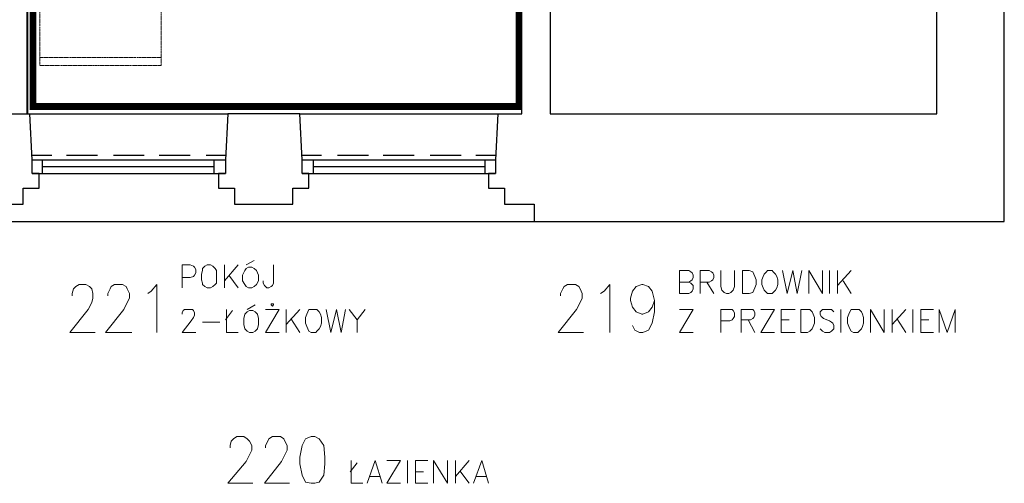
# Model space of a CAD drawing. Header units: millimetres. Extents: x 1 to 17496, y 1 to 30809.
# Tile 206 of 256: x 12885 to 13610, y 20466 to 20807. Entities that reach past the tile are written whole.
import ezdxf

# ---------------------------------------------------------------- set-up
doc = ezdxf.new("R2010")
doc.units = ezdxf.units.MM
doc.linetypes.add('BORDER', pattern=[1.75, 0.5, -0.25, 0.5, -0.25, 0, -0.25])
doc.layers.add('0_Przyz_Sala chorych', color=5, linetype='BORDER', lineweight=40)
doc.layers.add('0_Przyz_łóżko', color=150, linetype='BORDER', lineweight=40)
doc.layers.add('Opisy', color=255, linetype='Continuous')
doc.layers.add('PDF _Geometria', color=7, linetype='Continuous')

msp = doc.modelspace()

# ---------------------------------------------------------------- linework, layer by layer
at = {"layer": '0_Przyz_Sala chorych', "ltscale": 500, "const_width": 5}
msp.add_lwpolyline([(12894.36, 21402.9), (13034.15, 21402.9), (13034.15, 21181.72), (13251.84, 21181.72), (13252.25, 21070.03), (13252.25, 20743.08), (12894.34, 20743.08)], close=True, dxfattribs=at)
at = {"layer": '0_Przyz_łóżko', "lineweight": 18}
msp.add_lwpolyline([(12899.4, 20773.22), (12988.68, 20773.22), (12988.68, 20971.98), (12899.4, 20971.98)], close=True, dxfattribs=at)
msp.add_lwpolyline([(12988.68, 20779.11), (12899.4, 20779.11)], dxfattribs=at)
at = {"layer": 'Opisy', "lineweight": 18}
for points in [[(13004.1, 20609.56), (13004.1, 20626.4), (13009.99, 20626.4), (13012.52, 20625.56), (13013.36, 20624.72), (13014.2, 20623.03), (13014.2, 20620.51), (13013.36, 20618.82), (13012.52, 20617.98), (13009.99, 20617.14), (13004.1, 20617.14)], [(13035.26, 20626.4), (13035.26, 20609.56)], [(13045.36, 20626.4), (13035.26, 20614.61)], [(13051.26, 20626.4), (13057.16, 20629.77)], [(13071.47, 20626.4), (13071.47, 20612.93), (13070.63, 20611.24), (13069.79, 20610.4), (13068.1, 20609.56), (13066.42, 20609.56), (13065.58, 20610.4), (13064.74, 20611.24), (13063.89, 20612.93), (13063.89, 20614.61)], [(13038.63, 20618.82), (13045.36, 20609.56)], [(13377.2, 20613.77), (13378.89, 20612.93), (13379.73, 20612.09), (13380.57, 20611.24), (13380.57, 20608.72), (13379.73, 20607.03), (13378.89, 20606.19), (13377.2, 20605.35), (13370.46, 20605.35), (13370.46, 20622.19), (13377.2, 20622.19), (13378.89, 20621.35), (13379.73, 20620.51), (13380.57, 20618.82), (13380.57, 20617.14), (13379.73, 20615.45), (13378.89, 20614.61), (13377.2, 20613.77), (13370.46, 20613.77)], [(13385.62, 20605.35), (13385.62, 20622.19), (13392.36, 20622.19), (13394.05, 20621.35), (13394.89, 20620.51), (13395.73, 20618.82), (13395.73, 20617.14), (13394.89, 20615.45), (13394.05, 20614.61), (13392.36, 20613.77), (13385.62, 20613.77)], [(13400.78, 20622.19), (13400.78, 20610.4), (13401.63, 20607.87), (13403.31, 20606.19), (13405, 20605.35), (13406.68, 20605.35), (13408.36, 20606.19), (13410.05, 20607.87), (13410.89, 20610.4), (13410.89, 20622.19)], [(13446.26, 20622.19), (13449.63, 20605.35), (13453.84, 20622.19), (13457.21, 20605.35), (13460.58, 20622.19)], [(13465.64, 20605.35), (13465.64, 20622.19), (13475.74, 20605.35), (13475.74, 20622.19)], [(13480.8, 20622.19), (13480.8, 20605.35)], [(13486.69, 20622.19), (13486.69, 20605.35)], [(13496.8, 20622.19), (13486.69, 20611.24)], [(12923.24, 20603.66), (12923.24, 20605.35), (12924.08, 20608.72), (12925.77, 20610.4), (12928.3, 20612.09), (12933.35, 20612.09), (12935.88, 20610.4), (12937.56, 20608.72), (12938.4, 20605.35), (12938.4, 20601.98), (12937.56, 20598.61), (12935.03, 20593.56), (12921.56, 20576.71), (12940.09, 20576.71)], [(12949.35, 20603.66), (12949.35, 20605.35), (12951.04, 20608.72), (12951.88, 20610.4), (12954.4, 20612.09), (12960.3, 20612.09), (12962.83, 20610.4), (12963.67, 20608.72), (12965.35, 20605.35), (12965.35, 20601.98), (12963.67, 20598.61), (12961.14, 20593.56), (12947.67, 20576.71), (12967.04, 20576.71)], [(12978.83, 20605.35), (12981.36, 20607.03), (12985.57, 20612.09), (12985.57, 20576.71)], [(13282.87, 20603.66), (13282.87, 20605.35), (13284.56, 20608.72), (13285.4, 20610.4), (13287.93, 20612.09), (13293.82, 20612.09), (13296.35, 20610.4), (13297.19, 20608.72), (13298.88, 20605.35), (13298.88, 20601.98), (13297.19, 20598.61), (13294.66, 20593.56), (13281.19, 20576.71), (13299.72, 20576.71)], [(13312.35, 20605.35), (13314.88, 20607.03), (13319.09, 20612.09), (13319.09, 20576.71)], [(13351.94, 20600.29), (13350.25, 20595.24), (13347.72, 20591.87), (13343.51, 20590.19), (13342.67, 20590.19), (13338.46, 20591.87), (13335.93, 20595.24), (13334.25, 20600.29), (13334.25, 20601.98), (13335.93, 20607.03), (13338.46, 20610.4), (13342.67, 20612.09), (13343.51, 20612.09), (13347.72, 20610.4), (13350.25, 20607.03), (13351.94, 20600.29), (13351.94, 20591.87), (13350.25, 20583.45), (13347.72, 20578.4), (13343.51, 20576.71), (13340.99, 20576.71), (13337.62, 20578.4), (13335.93, 20581.77)], [(13390.68, 20613.77), (13395.73, 20605.35)], [(13490.9, 20614.61), (13496.8, 20605.35)], [(13052.1, 20593.56), (13058, 20596.93)], [(13004.1, 20590.19), (13004.1, 20591.03), (13004.94, 20592.71), (13005.78, 20593.56), (13011.68, 20593.56), (13012.52, 20592.71), (13013.36, 20591.03), (13013.36, 20589.35), (13012.52, 20587.66), (13010.83, 20585.13), (13004.1, 20576.71), (13014.2, 20576.71)], [(13036.1, 20585.98), (13041.15, 20592.71)], [(13036.94, 20593.56), (13036.94, 20576.71), (13045.36, 20576.71)], [(13065.58, 20593.56), (13075.68, 20593.56), (13065.58, 20576.71), (13075.68, 20576.71)], [(13080.74, 20593.56), (13080.74, 20576.71)], [(13090.84, 20593.56), (13080.74, 20582.61)], [(13084.11, 20586.82), (13090.84, 20576.71)], [(13110.22, 20593.56), (13113.58, 20576.71), (13117.8, 20593.56), (13121.16, 20576.71), (13124.53, 20593.56)], [(13127.06, 20593.56), (13132.96, 20585.98), (13132.96, 20576.71)], [(13138.85, 20593.56), (13132.96, 20585.98)], [(13380.57, 20576.71), (13370.46, 20576.71), (13380.57, 20593.56), (13370.46, 20593.56)], [(13400.78, 20576.71), (13400.78, 20593.56), (13409.21, 20593.56), (13410.05, 20592.71), (13410.89, 20591.03), (13410.89, 20588.5), (13410.05, 20586.82), (13409.21, 20585.98), (13407.52, 20585.13), (13400.78, 20585.13)], [(13415.94, 20576.71), (13415.94, 20593.56), (13424.37, 20593.56), (13425.21, 20592.71), (13426.05, 20591.03), (13426.05, 20589.35), (13425.21, 20587.66), (13424.37, 20586.82), (13422.68, 20585.98), (13415.94, 20585.98)], [(13440.37, 20576.71), (13430.26, 20576.71), (13440.37, 20593.56), (13430.26, 20593.56)], [(13455.53, 20576.71), (13445.42, 20576.71), (13445.42, 20593.56), (13455.53, 20593.56)], [(13484.16, 20591.87), (13482.48, 20593.56), (13475.74, 20593.56), (13474.06, 20591.87), (13474.06, 20590.19), (13474.9, 20588.5), (13475.74, 20587.66), (13476.58, 20586.82), (13480.8, 20585.13), (13482.48, 20584.29), (13483.32, 20583.45), (13484.16, 20581.77), (13484.16, 20579.24), (13482.48, 20577.55), (13480.8, 20576.71), (13477.43, 20576.71), (13475.74, 20577.55), (13474.06, 20579.24)], [(13489.22, 20593.56), (13489.22, 20576.71)], [(13511.12, 20576.71), (13511.12, 20593.56), (13521.22, 20576.71), (13521.22, 20593.56)], [(13527.12, 20593.56), (13527.12, 20576.71)], [(13537.23, 20593.56), (13527.12, 20582.61)], [(13530.49, 20586.82), (13537.23, 20576.71)], [(13542.28, 20593.56), (13542.28, 20576.71)], [(13557.44, 20576.71), (13548.17, 20576.71), (13548.17, 20593.56), (13557.44, 20593.56)], [(13561.65, 20576.71), (13561.65, 20593.56), (13567.55, 20576.71), (13573.44, 20593.56), (13573.44, 20576.71)], [(13019.26, 20584.29), (13031.89, 20584.29)], [(13421, 20585.98), (13426.05, 20576.71)], [(13445.42, 20585.98), (13451.32, 20585.98)], [(13548.17, 20585.98), (13554.07, 20585.98)], [(13039.47, 20491.65), (13039.47, 20493.33), (13040.31, 20496.7), (13042, 20498.38), (13044.52, 20500.07), (13049.58, 20500.07), (13052.1, 20498.38), (13053.79, 20496.7), (13055.47, 20493.33), (13055.47, 20489.96), (13053.79, 20486.59), (13051.26, 20481.54), (13037.78, 20465.54), (13056.31, 20465.54)], [(13065.58, 20491.65), (13065.58, 20493.33), (13067.26, 20496.7), (13068.1, 20498.38), (13070.63, 20500.07), (13076.53, 20500.07), (13079.05, 20498.38), (13079.9, 20496.7), (13081.58, 20493.33), (13081.58, 20489.96), (13079.9, 20486.59), (13077.37, 20481.54), (13064.74, 20465.54), (13083.26, 20465.54)], [(13127.9, 20473.96), (13132.96, 20480.7)], [(13128.74, 20482.38), (13128.74, 20465.54), (13137.17, 20465.54)], [(13140.54, 20465.54), (13146.43, 20482.38), (13151.49, 20465.54)], [(13164.96, 20465.54), (13154.86, 20465.54), (13164.96, 20482.38), (13154.86, 20482.38)], [(13170.02, 20482.38), (13170.02, 20465.54)], [(13185.18, 20465.54), (13175.91, 20465.54), (13175.91, 20482.38), (13185.18, 20482.38)], [(13189.39, 20465.54), (13189.39, 20482.38), (13199.49, 20465.54), (13199.49, 20482.38)], [(13205.39, 20482.38), (13205.39, 20465.54)], [(13215.5, 20482.38), (13205.39, 20470.59)], [(13218.86, 20465.54), (13224.76, 20482.38), (13229.81, 20465.54)], [(13142.22, 20470.59), (13149.8, 20470.59)], [(13175.91, 20473.96), (13181.81, 20473.96)], [(13208.76, 20474.8), (13215.5, 20465.54)], [(13220.55, 20470.59), (13228.13, 20470.59)]]:
    msp.add_lwpolyline(points, dxfattribs=at)
for points in [[(13022.62, 20626.4), (13020.94, 20625.56), (13019.26, 20623.88), (13019.26, 20622.19), (13018.41, 20619.67), (13018.41, 20615.45), (13019.26, 20612.93), (13019.26, 20612.09), (13020.94, 20610.4), (13022.62, 20609.56), (13025.15, 20609.56), (13026.84, 20610.4), (13028.52, 20612.09), (13029.36, 20612.93), (13029.36, 20622.19), (13028.52, 20623.88), (13026.84, 20625.56), (13025.15, 20626.4)], [(13052.94, 20624.72), (13051.26, 20623.88), (13050.42, 20622.19), (13048.73, 20618.82), (13048.73, 20614.61), (13050.42, 20612.09), (13051.26, 20610.4), (13052.94, 20609.56), (13055.47, 20609.56), (13057.16, 20610.4), (13058.84, 20612.09), (13060.52, 20614.61), (13060.52, 20618.82), (13058.84, 20622.19), (13057.16, 20623.88), (13055.47, 20624.72)], [(13416.79, 20605.35), (13416.79, 20622.19), (13421.84, 20622.19), (13424.37, 20621.35), (13425.21, 20619.67), (13426.05, 20617.98), (13426.89, 20615.45), (13426.89, 20612.09), (13426.05, 20609.56), (13425.21, 20607.87), (13424.37, 20606.19), (13421.84, 20605.35)], [(13435.32, 20622.19), (13434.47, 20621.35), (13432.79, 20619.67), (13431.95, 20617.98), (13431.1, 20615.45), (13431.1, 20612.09), (13431.95, 20609.56), (13432.79, 20607.87), (13434.47, 20606.19), (13435.32, 20605.35), (13438.68, 20605.35), (13439.53, 20606.19), (13441.21, 20607.87), (13442.05, 20609.56), (13442.9, 20612.09), (13442.9, 20615.45), (13442.05, 20617.98), (13441.21, 20619.67), (13439.53, 20621.35), (13438.68, 20622.19)], [(13071.47, 20596.93), (13071.47, 20597.77), (13069.79, 20597.77), (13069.79, 20596.93), (13070.63, 20596.08)], [(13053.79, 20592.71), (13052.1, 20591.87), (13050.42, 20590.19), (13049.58, 20586.82), (13049.58, 20582.61), (13050.42, 20579.24), (13052.1, 20577.55), (13053.79, 20576.71), (13056.31, 20576.71), (13058, 20577.55), (13059.68, 20579.24), (13060.52, 20582.61), (13060.52, 20586.82), (13059.68, 20590.19), (13058, 20591.87), (13056.31, 20592.71)], [(13099.27, 20593.56), (13097.58, 20593.56), (13096.74, 20591.87), (13095.9, 20590.19), (13095.06, 20587.66), (13095.06, 20583.45), (13095.9, 20580.92), (13096.74, 20579.24), (13097.58, 20577.55), (13099.27, 20576.71), (13102.64, 20576.71), (13103.48, 20577.55), (13105.16, 20579.24), (13106, 20580.92), (13106.85, 20583.45), (13106.85, 20587.66), (13106, 20590.19), (13105.16, 20591.87), (13103.48, 20593.56)], [(13459.74, 20576.71), (13459.74, 20593.56), (13466.48, 20593.56), (13468.16, 20591.87), (13469, 20590.19), (13469.85, 20587.66), (13469.85, 20583.45), (13469, 20580.92), (13468.16, 20579.24), (13466.48, 20577.55), (13464.79, 20576.71)], [(13498.48, 20593.56), (13496.8, 20593.56), (13495.96, 20591.87), (13495.11, 20590.19), (13494.27, 20587.66), (13494.27, 20583.45), (13495.11, 20580.92), (13495.96, 20579.24), (13496.8, 20577.55), (13498.48, 20576.71), (13501.85, 20576.71), (13502.69, 20577.55), (13504.38, 20579.24), (13505.22, 20580.92), (13506.06, 20583.45), (13506.06, 20587.66), (13505.22, 20590.19), (13504.38, 20591.87), (13502.69, 20593.56)], [(13099.27, 20500.07), (13095.06, 20498.38), (13092.53, 20493.33), (13090.84, 20484.91), (13090.84, 20479.86), (13092.53, 20471.43), (13095.06, 20466.38), (13099.27, 20465.54), (13101.79, 20465.54), (13105.16, 20466.38), (13108.53, 20471.43), (13109.37, 20479.86), (13109.37, 20484.91), (13108.53, 20493.33), (13105.16, 20498.38), (13101.79, 20500.07)]]:
    msp.add_lwpolyline(points, close=True, dxfattribs=at)
at = {"layer": 'PDF _Geometria', "lineweight": 40}
msp.add_lwpolyline([(12890.4, 20737.58), (12890.4, 21407.14)], dxfattribs=at)
at = {"layer": 'PDF _Geometria', "lineweight": 25}
for points in [[(13090.84, 20737.58), (13037.78, 20737.58), (13036.1, 20703.89), (13036.1, 20693.78), (13031.05, 20693.78), (13031.05, 20682.83), (13042.84, 20682.83), (13042.84, 20671.04), (13064.74, 20671.04), (13085.79, 20671.04), (13085.79, 20682.83), (13097.58, 20682.83), (13097.58, 20693.78), (13092.53, 20693.78), (13092.53, 20703.89), (13090.84, 20737.58), (13236.55, 20737.58), (13254.24, 20737.58), (13254.24, 21184.8)], [(13275.29, 21184.8), (13275.29, 21101.42), (13275.29, 20737.58), (13559.97, 20737.58), (13559.97, 20881.6), (13530.49, 20881.6), (13530.49, 20932.13)], [(13236.55, 20737.58), (13234.87, 20703.89), (13234.87, 20693.78), (13229.81, 20693.78), (13229.81, 20682.83), (13241.6, 20682.83), (13241.6, 20671.04), (13263.5, 20671.04), (13263.5, 20658.41), (13609.66, 20658.41), (13609.66, 20905.18)], [(12838.18, 20737.58), (12892.08, 20737.58)], [(12865.13, 20671.04), (12887.03, 20671.04), (12887.03, 20682.83), (12898.82, 20682.83), (12898.82, 20693.78), (12893.76, 20693.78), (12893.76, 20703.89), (12892.08, 20737.58), (13037.78, 20737.58)], [(12893.76, 20707.26), (12908.08, 20707.26)], [(12893.76, 20703.89), (13036.1, 20703.89)], [(12901.34, 20693.78), (12901.34, 20703.89)], [(12919.03, 20707.26), (12941.77, 20707.26)], [(12953.56, 20707.26), (12976.3, 20707.26)], [(12987.25, 20707.26), (13009.99, 20707.26)], [(13021.78, 20707.26), (13036.1, 20707.26)], [(13027.68, 20693.78), (13027.68, 20703.89)], [(13092.53, 20707.26), (13106.85, 20707.26)], [(13092.53, 20703.89), (13234.87, 20703.89)], [(13100.95, 20693.78), (13100.95, 20703.89)], [(13118.64, 20707.26), (13141.38, 20707.26)], [(13152.33, 20707.26), (13175.07, 20707.26)], [(13186.86, 20707.26), (13209.6, 20707.26)], [(13220.55, 20707.26), (13234.87, 20707.26)], [(13227.29, 20693.78), (13227.29, 20703.89)], [(12901.34, 20698.83), (13027.68, 20698.83)], [(13100.95, 20698.83), (13227.29, 20698.83)], [(12893.76, 20693.78), (13036.1, 20693.78)], [(13092.53, 20693.78), (13234.87, 20693.78)], [(9682.36, 20658.41), (9881.13, 20658.41), (10079.89, 20658.41), (10279.5, 20658.41), (10478.27, 20658.41), (10677.03, 20658.41), (10875.8, 20658.41), (11074.56, 20658.41), (11274.17, 20658.41), (11472.93, 20658.41), (11671.7, 20658.41), (11870.46, 20658.41), (12069.23, 20658.41), (12268.83, 20658.41), (12467.6, 20658.41), (12666.36, 20658.41), (12865.13, 20658.41), (13064.74, 20658.41), (13263.5, 20658.41)]]:
    msp.add_lwpolyline(points, dxfattribs=at)

doc.saveas('drawing.dxf')
